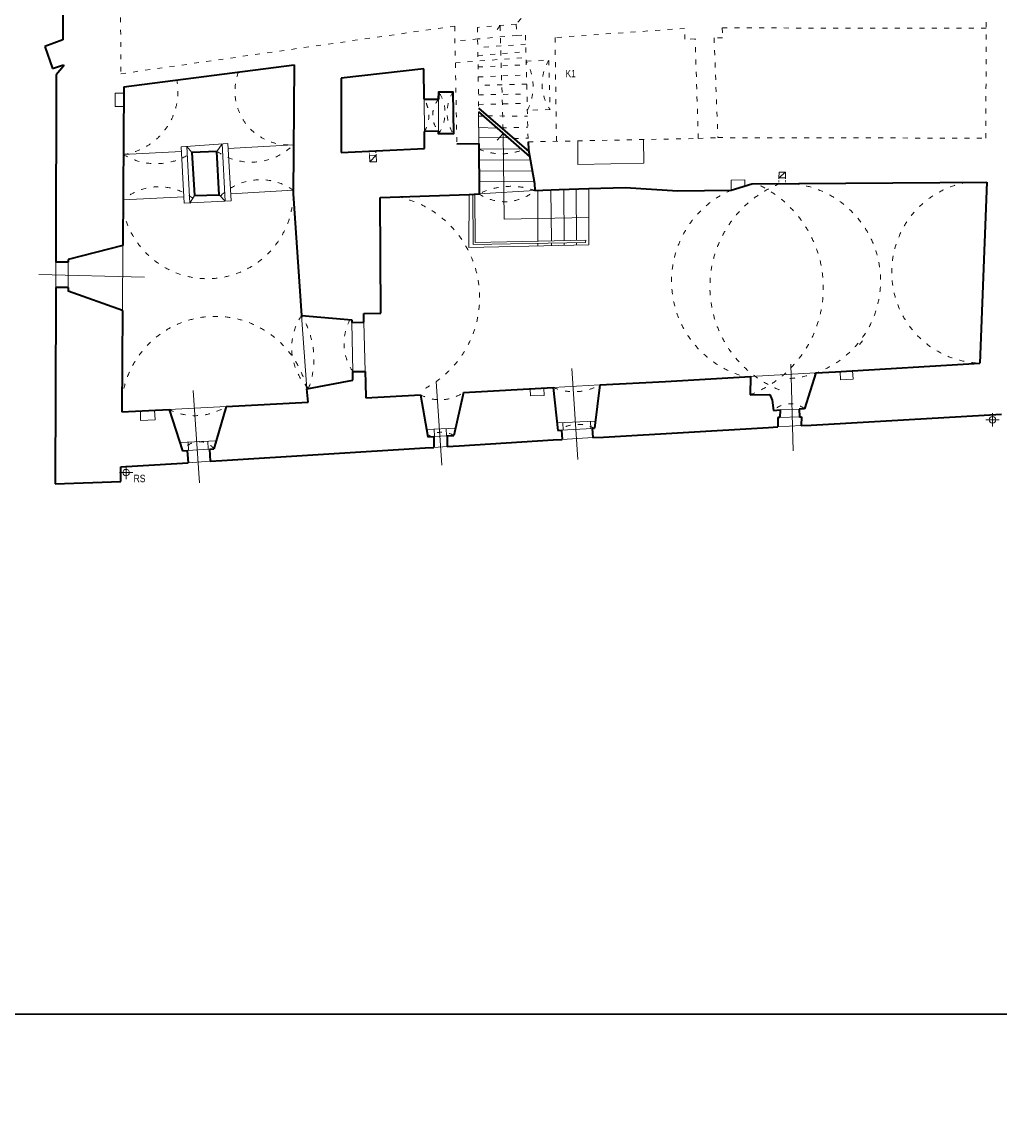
# Model space of a CAD drawing. Header units: centimetres. Extents: x -65222 to -44487, y -149615 to -110728.
# Tile 2 of 98: x -51175 to -48795, y -143782 to -141096. Entities that reach past the tile are written whole.
import ezdxf

# ---------------------------------------------------------------- set-up
doc = ezdxf.new("R2010")
doc.units = ezdxf.units.CM
doc.linetypes.add('ACAD_ISO03W100', pattern=[30, 12, -18])
for name, color, linetype, lineweight in [('arch C', 1, 'Continuous', 13), ('arch N', 1, 'ACAD_ISO03W100', 13), ('arch P', 7, 'Continuous', 35), ('opis', 31, 'Continuous', 0), ('ZRE Podkład', 253, 'Continuous', 9)]:
    doc.layers.add(name, color=color, linetype=linetype, lineweight=lineweight)
doc.styles.get("Standard").update_dxf_attribs({"font": 'ARIALN.TTF'})

# ---------------------------------------------------------------- blocks, each defined once
blk = doc.blocks.new('G$CBCE8FE14')
at = {"layer": 'arch C', "color": 253}
for p, q in [((-3714.9, -3125.5), (-3735.9, -3126)), ((-3735.9, -3126), (-3735.9, -3158.3)), ((-2983.8, -3140.7), (-2983, -3218.8)), ((-2948.3, -3140.8), (-2948.5, -3218.5)), ((-3735.9, -3158.3), (-3715.1, -3158.4)), ((-2850.8, -3248.7), (-2851.3, -3171.3)), ((-2839.6, -3181.5), (-2851.2, -3181.6)), ((-2805.3, -3211.4), (-2851, -3209.7)), ((-3461.6, -3248.6), (-3574.8, -3256.3)), ((-3487.8, -3267.6), (-3475.4, -3249.5)), ((-3475.4, -3249.5), (-3468.1, -3388.7)), ((-3453.3, -3387.9), (-3461.6, -3248.6)), ((-2778.5, -3234.8), (-2850.9, -3233.9)), ((-2805.7, -3240.1), (-2791.3, -3223.6)), ((-2791.3, -3223.6), (-2789, -3432.5)), ((-2609.8, -3242), (-2609.8, -3299.7)), ((-2448.6, -3296.1), (-2449.9, -3238.8)), ((-3715.8, -3275.3), (-3574.2, -3267.9)), ((-3574.8, -3256.3), (-3567.7, -3393.8)), ((-3561.3, -3255.4), (-3554.1, -3393.1)), ((-3549.2, -3270.6), (-3561.3, -3255.4)), ((-3301.2, -3251.2), (-3460.9, -3260.8)), ((-2850.7, -3262), (-2748.1, -3261.2)), ((-3116.4, -3277.6), (-3100.6, -3276.9)), ((-3116.4, -3277.6), (-3116.1, -3293.2)), ((-3100.6, -3276.9), (-3116.1, -3293.2)), ((-3116.1, -3293.2), (-3099.9, -3293)), ((-3099.9, -3293), (-3100.6, -3276.9)), ((-2850.5, -3288.7), (-2725.5, -3287.8)), ((-2609.8, -3299.7), (-2448.6, -3296.1)), ((-2850.3, -3315.9), (-2720.5, -3315.1)), ((-2119.9, -3332), (-2119.8, -3318.1)), ((-2119.9, -3332), (-2104, -3318.2)), ((-2119.8, -3318.1), (-2104, -3318.2)), ((-2104, -3318.2), (-2103.9, -3332.1)), ((-2850.2, -3340.5), (-2716, -3340.1)), ((-2236.1, -3361.8), (-2236, -3337.5)), ((-2236, -3337.5), (-2203.1, -3337)), ((-2203.1, -3337), (-2203.2, -3351.7)), ((-2103.9, -3332.1), (-2119.9, -3332)), ((-3716.4, -3385.5), (-3568.5, -3377.8)), ((-3554.1, -3393.1), (-3542.6, -3374.8)), ((-3482.5, -3373), (-3468.1, -3388.7)), ((-3302.2, -3361.8), (-3454.3, -3371)), ((-2874.2, -3372.4), (-2874.7, -3501.7)), ((-2865.3, -3371.9), (-2864, -3494.3)), ((-2859.4, -3489.4), (-2860, -3371.6)), ((-2850, -3371), (-2714, -3362.8)), ((-2707.2, -3362.6), (-2706.6, -3486)), ((-2673.6, -3485.3), (-2675, -3361.3)), ((-2643.5, -3360.2), (-2643, -3484.6)), ((-2612.7, -3483.9), (-2613.5, -3359.1)), ((-2582.4, -3494.8), (-2582.9, -3358.1)), ((-3567.7, -3393.8), (-3453.3, -3387.9)), ((-2789, -3432.5), (-2582.6, -3428.4)), ((-2864, -3494.3), (-2590.6, -3488.8)), ((-2590.4, -3483.4), (-2859.4, -3489.4)), ((-2706.6, -3491.1), (-2706.5, -3497.7)), ((-2673.5, -3497), (-2673.6, -3490.5)), ((-2642.9, -3489.9), (-2642.9, -3496.2)), ((-2612.7, -3495.5), (-2612.7, -3489.3)), ((-2590.6, -3488.8), (-2590.4, -3483.4)), ((-3717, -3496.6), (-3717.4, -3655)), ((-2874.7, -3501.7), (-2582.4, -3494.8)), ((-3880.2, -3598.3), (-3880, -3537.2)), ((-3850.1, -3537.3), (-3850.2, -3598.4)), ((-3921.3, -3566.7), (-3664.2, -3573.3)), ((-3282.4, -3667), (-3269.2, -3845.1)), ((-3159.2, -3684), (-3157.5, -3802.8)), ((-3130.7, -3682.7), (-3126.8, -3802.9)), ((-2091.3, -3785.1), (-2085.2, -3996)), ((-2624, -3795.4), (-2609.6, -4017.4)), ((-2189.2, -3815.4), (-2030.6, -3806.4)), ((-1971, -3803), (-1970.3, -3823.2)), ((-1939.7, -3821.9), (-1940.9, -3801.3)), ((-2954.6, -3827.8), (-2940.2, -4031.1)), ((-2669.3, -3842), (-2556, -3835.8)), ((-1970.3, -3823.2), (-1939.7, -3821.9)), ((-3545.9, -3849), (-3530.2, -4074.1)), ((-2725.2, -3845.1), (-2724.6, -3862.6)), ((-2724.6, -3862.6), (-2691.5, -3861.2)), ((-2691.5, -3861.2), (-2692.5, -3843.3)), ((-3604.3, -3895.5), (-3465.5, -3888.2)), ((-3674.3, -3899.1), (-3674.2, -3922.7)), ((-3674.2, -3922.7), (-3638.4, -3920.9)), ((-3638.4, -3920.9), (-3639.6, -3897.3)), ((-2117.6, -3915.2), (-2069.8, -3913.5)), ((-2117.1, -3896), (-2070.5, -3894.8)), ((-1616.5, -3920.6), (-1584.2, -3920.6)), ((-1600.3, -3904.4), (-1600.3, -3936.8)), ((-2977.6, -3944.4), (-2907.6, -3940.7)), ((-2958.3, -3961.1), (-2959.2, -3943.4)), ((-2928.8, -3959.7), (-2929.8, -3941.8)), ((-2660, -3928.3), (-2567, -3924.3)), ((-2649.1, -3946.1), (-2574.3, -3941.6)), ((-2645.3, -3945.9), (-2646.1, -3927.7)), ((-2578.1, -3941.8), (-2578.8, -3924.8)), ((-2122.5, -3938), (-2065.8, -3934.8)), ((-1600.3, -3924.1), (-1600.3, -3936.8)), ((-3578, -3975.6), (-3489.6, -3972.1)), ((-3556.9, -3995), (-3557.7, -3974.8)), ((-3509.3, -3992.2), (-3510.1, -3972.9)), ((-2959.8, -3961.2), (-2927.2, -3959.6)), ((-2647.7, -3968.3), (-2573, -3963.7)), ((-3560, -3995.2), (-3506, -3992)), ((-2959.7, -3987.7), (-2927.2, -3985.7)), ((-3558.1, -4024.9), (-3504.1, -4021.5)), ((-3725.3, -4049.1), (-3693, -4049.1)), ((-3709.2, -4032.9), (-3709.2, -4065.3)), ((-3709.2, -4052.6), (-3709.2, -4065.3))]:
    blk.add_line(p, q, dxfattribs=at)
for centre in [(-1600.3, -3920.6), (-3709.2, -4049.1)]:
    blk.add_circle(centre, 7.94, dxfattribs=at)
at = {"layer": 'arch N', "color": 253, "linetype": 'ACAD_ISO03W100'}
for p, q in [((-3723.3, -2671.4), (-3721.9, -3078.6)), ((-1616.3, -3235.3), (-1615.7, -2924.2)), ((-2747.7, -2944.1), (-2759.5, -2957.8)), ((-3721.9, -3078.6), (-2909.3, -2962.6)), ((-2909.3, -2962.6), (-2904, -3249.1)), ((-2759.5, -2957.8), (-2853.8, -2965.8)), ((-2853.8, -2965.8), (-2850.9, -3162.4)), ((-2798.7, -2961.1), (-2809.2, -2975.6)), ((-2791.5, -3213.9), (-2798.7, -2961.1)), ((-2759.5, -2957.8), (-2757.6, -2985.2)), ((-2349.5, -2968.1), (-2665, -2990.8)), ((-2348.9, -2994.8), (-2349.5, -2968.1)), ((-1615.8, -2967.9), (-2258.1, -2967.1)), ((-2258.1, -2967.1), (-2257.3, -2991.1)), ((-2853.4, -2994), (-2908.6, -2999)), ((-2757.6, -2985.2), (-2853.4, -2994)), ((-2736.5, -3006.5), (-2853.1, -3015.2)), ((-2757.6, -2985.2), (-2737.1, -2984.6)), ((-2737.1, -2984.6), (-2730.4, -3244.4)), ((-2665, -2990.8), (-2661.5, -3243)), ((-2324, -2993.6), (-2348.9, -2994.8)), ((-2316.3, -3236.1), (-2324, -2993.6)), ((-2257.3, -2991.1), (-2277.8, -2991.1)), ((-2277.8, -2991.1), (-2268.6, -3234.1)), ((-2852.8, -3034.4), (-2736, -3024.7)), ((-2907.6, -3051.8), (-2735.7, -3039.1)), ((-2852.4, -3062), (-2735.2, -3056.9)), ((-2735.4, -3047.8), (-2680.3, -3046)), ((-2680.3, -3046), (-2677.2, -3165.7)), ((-2852, -3086.3), (-2734.6, -3081.3)), ((-2734, -3104), (-2851.7, -3107.1)), ((-2851.4, -3129.9), (-2733.4, -3127.8)), ((-2851, -3153.3), (-2732.8, -3150.3)), ((-2677.2, -3165.7), (-2732.4, -3167.2)), ((-2829, -3181.3), (-2732, -3181.6)), ((-2795.4, -3210.5), (-2731.3, -3208.8)), ((-2765.8, -3236.1), (-2730.6, -3235.2)), ((-2730.4, -3244.4), (-2316.3, -3236.1)), ((-2316.3, -3236.1), (-2268.6, -3234.1)), ((-2268.6, -3234.1), (-1616.3, -3235.3)), ((-1916.3, -3728.2), (-1924.9, -3739.3))]:
    blk.add_line(p, q, dxfattribs=at)
at = {"layer": 'arch N', "color": 253, "linetype": 'ACAD_ISO03W100', "ltscale": 0.2}
for p, q in [((-3116.6, -3266.7), (-3116.4, -3277.6)), ((-3100.6, -3276.9), (-3101.1, -3266)), ((-2119.9, -3332), (-2120, -3346.1)), ((-2103.9, -3332.1), (-2103.8, -3346))]:
    blk.add_line(p, q, dxfattribs=at)
at = {"layer": 'arch N', "color": 253, "linetype": 'ACAD_ISO03W100'}
for centre, radius, start, end in [((-2841.2, -3110.2), 122.8, 332.3916, 30.5459), ((-2586.3, -3103.5), 110.2, 148.5827, 214.4229), ((-3313.7, -3121.4), 130.4, 158.9087, 275.4632), ((-3737.9, -3121.9), 154.9, 278.2228, 10.4786), ((-3044.7, -3180.5), 72.7, 328.1332, 33.1316), ((-2903.1, -3179.8), 59.7, 139.2607, 220.3918), ((-3023.5, -3173.5), 90.8, 325.7223, 33.9302), ((-2831.8, -3173.2), 95.8, 148.3536, 212.6825), ((-3636.1, -3143.8), 153.7, 238.7808, 304.4262), ((-3404.4, -3147.1), 146.6, 235.3213, 314.7521), ((-2795, -3131.4), 142, 246.927, 294.0742), ((-3629.2, -3488.8), 135.2, 52.511, 130.1625), ((-3382.1, -3475.4), 138.9, 54.8557, 134.4706), ((-2772.5, -3524.8), 172.3, 70.1467, 116.7177), ((-2017.6, -3597.1), 270.4, 111.8372, 249.9172), ((-2290.9, -3599.8), 278.9, 291.2501, 65.2609), ((-2110.8, -3582.6), 238.1, 274.2374, 83.8848), ((-1623.7, -3561.2), 221.8, 100.0914, 268.184), ((-3511.3, -3368.2), 209.1, 191.0088, 359.3187), ((-3099.3, -3623.1), 250.7, 298.3155, 77.7709), ((-2787.4, -3277.4), 112.6, 236.2016, 310.6628), ((-2140.4, -3583), 241, 113.3823, 255.2665), ((-3492, -3897.8), 228.9, 13.333, 172.7613), ((-3164.8, -3745.1), 141.1, 146.3857, 224.6638), ((-3451.4, -3772.8), 199.5, 339.0044, 32.045), ((-3056.6, -3734.2), 122, 152.0525, 214.2055), ((-2618.9, -3725), 127.4, 246.6713, 299.5638), ((-2944.8, -3773.6), 98.3, 241.0323, 305.2028), ((-3541.2, -3771.5), 139.1, 243.0008, 302.953), ((-2093, -3937.3), 55.9, 51.1144, 135.6446), ((-2609, -4020.3), 88.5, 63.2135, 123.6219), ((-3531.6, -4020.5), 46.7, 38.6846, 148.1906), ((-2940.9, -4007.2), 56.5, 58.8439, 126.5321)]:
    blk.add_arc(centre, radius, start, end, dxfattribs=at)
at = {"layer": 'arch P', "color": 253}
for p, q in [((-3862.7, -2747.2), (-3862.7, -2996.3)), ((-3862.7, -2996.3), (-3906.5, -3012.3)), ((-3906.5, -3012.3), (-3887.8, -3065.6)), ((-3887.8, -3065.6), (-3861, -3056.7)), ((-3861, -3060.1), (-3878.9, -3081)), ((-3861, -3056.7), (-3861, -3060.1)), ((-3714.8, -3110.3), (-3299.6, -3057)), ((-3299.6, -3057), (-3302.2, -3370.7)), ((-3878.9, -3081), (-3880, -3515.1)), ((-2984.6, -3066.6), (-3185.2, -3089.4)), ((-2983.8, -3140.7), (-2984.6, -3066.6)), ((-3714.8, -3110.3), (-3717, -3496.6)), ((-3185.2, -3089.4), (-3185.2, -3269.9)), ((-2983.8, -3140.7), (-2948.3, -3140.8)), ((-2948.2, -3122.8), (-2948.3, -3140.8)), ((-2948.2, -3122.8), (-2913.4, -3122.9)), ((-2913.4, -3122.9), (-2912.4, -3224.9)), ((-2850.9, -3162.4), (-2729.1, -3268)), ((-2851.3, -3171.3), (-2727, -3279.7)), ((-2948.5, -3218.5), (-2983, -3218.8)), ((-2982.5, -3260.6), (-2983, -3218.8)), ((-2948.5, -3218.5), (-2948.5, -3224.6)), ((-2912.4, -3224.9), (-2948.5, -3224.8)), ((-2904, -3249.1), (-2850.8, -3248.7)), ((-2850.8, -3248.7), (-2850, -3371)), ((-2730.4, -3244.4), (-2729.9, -3263.4)), ((-3487.8, -3267.6), (-3549.2, -3270.6)), ((-3549.2, -3270.6), (-3542.6, -3374.8)), ((-3482.5, -3373), (-3487.8, -3267.6)), ((-3185.2, -3269.9), (-2982.5, -3260.6)), ((-2729.9, -3263.4), (-2715.1, -3345.3)), ((-2715.1, -3345.3), (-2714, -3362.8)), ((-2582.9, -3358.1), (-2494.7, -3355.7)), ((-2494.7, -3355.7), (-2366.3, -3363.2)), ((-2236.1, -3361.8), (-2186.1, -3346.5)), ((-2186.1, -3346.5), (-1614.2, -3342.5)), ((-1614.2, -3342.5), (-1630.7, -3783)), ((-3542.6, -3374.8), (-3482.5, -3373)), ((-3302.2, -3370.7), (-3282.4, -3667)), ((-3090.7, -3379.5), (-2874.2, -3372.4)), ((-3088.7, -3661.3), (-3090.7, -3379.5)), ((-2874.2, -3372.4), (-2850, -3371)), ((-2714, -3362.8), (-2654.6, -3360.6)), ((-2654.6, -3360.6), (-2582.9, -3358.1)), ((-2366.3, -3363.2), (-2236.1, -3361.8)), ((-3880, -3515.1), (-3880, -3537.2)), ((-3717, -3496.6), (-3850.1, -3530.9)), ((-3850.1, -3537.3), (-3880, -3537.2)), ((-3850.1, -3530.9), (-3850.1, -3537.3)), ((-3880.2, -3598.3), (-3880.2, -3624.7)), ((-3850.2, -3598.4), (-3880.2, -3598.3)), ((-3850.2, -3598.4), (-3850.2, -3607.3)), ((-3880.2, -3624.7), (-3881.4, -4076.4)), ((-3717.9, -3654.8), (-3850.4, -3607.3)), ((-3717.9, -3654.8), (-3719.3, -3901.4)), ((-3282.4, -3667), (-3159.5, -3677.4)), ((-3159.5, -3677.4), (-3159.2, -3684)), ((-3130.7, -3682.7), (-3130.5, -3661.6)), ((-3130.5, -3661.6), (-3088.7, -3661.3)), ((-3159.2, -3684), (-3130.7, -3682.7)), ((-1982.2, -3803.7), (-1630.7, -3783)), ((-3157.3, -3824.1), (-3157.5, -3802.8)), ((-3157.5, -3802.8), (-3126.8, -3802.9)), ((-3126.8, -3802.9), (-3126.3, -3830.9)), ((-2030.6, -3806.4), (-2057.9, -3893.7)), ((-2030.6, -3806.4), (-1982.2, -3803.7)), ((-3269.2, -3845.1), (-3157.3, -3824.1)), ((-3126.3, -3830.9), (-3125.5, -3866.9)), ((-2556, -3835.8), (-2569.1, -3941.3)), ((-2556, -3835.8), (-2396.1, -3827.1)), ((-2396.1, -3827.1), (-2189.2, -3815.4)), ((-2189.2, -3815.4), (-2189.8, -3859.8)), ((-3266.2, -3877.9), (-3269.2, -3845.1)), ((-3125.5, -3866.9), (-2992.4, -3859.6)), ((-2992.4, -3859.6), (-2974.6, -3961.9)), ((-2888.1, -3853.9), (-2911.7, -3958.9)), ((-2888.1, -3853.9), (-2669.3, -3842)), ((-2669.3, -3842), (-2658, -3946.6)), ((-2189.8, -3859.8), (-2142.1, -3858.8)), ((-2142.1, -3858.8), (-2136.3, -3872.9)), ((-3465.5, -3888.2), (-3495.2, -3991.3)), ((-3465.5, -3888.2), (-3266.2, -3877.9)), ((-2136.3, -3872.9), (-2132.9, -3898.2)), ((-2057.9, -3893.7), (-2070.5, -3894.8)), ((-3719.3, -3901.4), (-3604.3, -3895.5)), ((-3604.3, -3895.5), (-3571.4, -3995.9)), ((-2132.9, -3898.2), (-2117.1, -3896)), ((-2117.6, -3915.2), (-2122.7, -3915.4)), ((-2122.7, -3915.4), (-2122.5, -3938)), ((-2117.1, -3896), (-2117.6, -3915.2)), ((-2070.5, -3894.8), (-2069.8, -3913.2)), ((-2069.8, -3913.2), (-2065.4, -3913.2)), ((-2065.4, -3913.2), (-2065.8, -3934.8)), ((-2041.3, -3933.4), (-1578, -3906.6)), ((-2658, -3946.6), (-2649.1, -3946.1)), ((-2649.1, -3946.1), (-2647.7, -3968.3)), ((-2574.3, -3941.6), (-2569.1, -3941.3)), ((-2574.3, -3941.6), (-2573, -3963.7)), ((-2547.3, -3962.6), (-2145.3, -3939.4)), ((-2145.3, -3939.4), (-2122.5, -3938)), ((-2065.8, -3934.8), (-2041.3, -3933.4)), ((-2974.6, -3961.9), (-2959.8, -3961.2)), ((-2959.8, -3961.2), (-2959.7, -3987.7)), ((-2927.2, -3959.6), (-2911.7, -3958.9)), ((-2927.2, -3959.6), (-2927.2, -3985.7)), ((-2898.3, -3983.9), (-2669.9, -3969.7)), ((-2669.9, -3969.7), (-2647.7, -3968.3)), ((-2573, -3963.7), (-2547.3, -3962.6)), ((-3571.4, -3995.9), (-3560, -3995.2)), ((-3560, -3995.2), (-3558.1, -4024.9)), ((-3506, -3992), (-3495.2, -3991.3)), ((-3506, -3992), (-3504.1, -4021.5)), ((-3475.8, -4019.8), (-2981.3, -3989)), ((-2981.3, -3989), (-2959.7, -3987.7)), ((-2927.2, -3985.7), (-2898.3, -3983.9)), ((-3721.5, -4035.1), (-3585.3, -4026.6)), ((-3585.3, -4026.6), (-3558.1, -4024.9)), ((-3504.1, -4021.5), (-3475.8, -4019.8)), ((-3721.5, -4070.9), (-3721.5, -4035.1)), ((-3881.4, -4076.4), (-3721.5, -4070.9))]:
    blk.add_line(p, q, dxfattribs=at)
blk.add_lwpolyline([(-2983.8, -3140.7), (-2948.3, -3140.8), (-2948.2, -3122.8), (-2913.4, -3122.9), (-2912.4, -3224.9), (-2948.5, -3224.8), (-2948.6, -3218.5), (-2983, -3218.8)], dxfattribs=at)
at = {"layer": 'opis', "color": 253, "char_height": 18, "attachment_point": 5}
for s, insert in [('K1', (-2626.9, -3078.1)), ('RS', (-3676.3, -4063.5))]:
    blk.add_mtext_dynamic_manual_height_columns(s, width=71.788, gutter_width=12.5, heights=[0], dxfattribs=dict(at, insert=insert))

msp = doc.modelspace()

# ---------------------------------------------------------------- linework, layer by layer
at = {"color": 3}
for points in [[(-52888, -137405.7), (-44486.8, -137405.7), (-44486.8, -143510.6), (-52888, -143510.6)], [(-52888, -143510.6), (-44486.8, -143510.6), (-44486.8, -149615.5), (-52888, -149615.5)]]:
    msp.add_lwpolyline(points, close=True, dxfattribs=at)

# ---------------------------------------------------------------- block references
at = {"layer": 'ZRE Podkład', "color": 1}
msp.add_blockref('G$CBCE8FE14', (-47212.8, -138143.6), dxfattribs=at)

doc.saveas('drawing.dxf')
